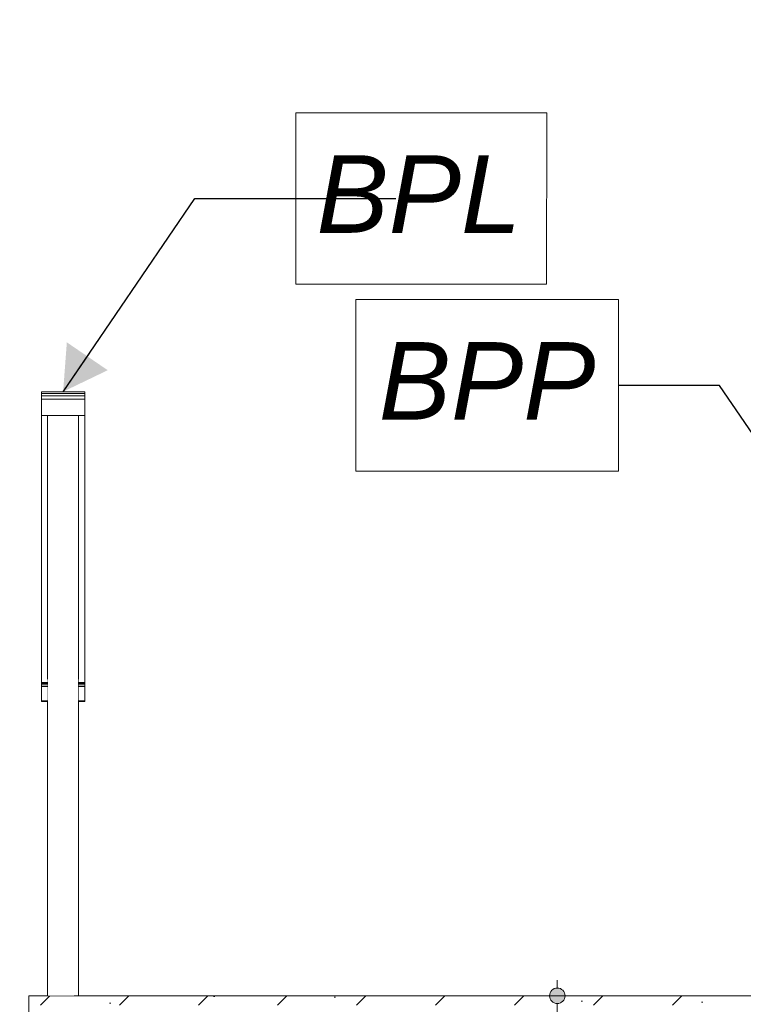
# Model space of a CAD drawing. Header units: millimetres. Extents: x 90539 to 127778, y -34922 to 14506.
# Tile 8 of 256: x 95793 to 96959, y -14 to 1574. Entities that reach past the tile are written whole.
import ezdxf

# ---------------------------------------------------------------- set-up
doc = ezdxf.new("R2010")
doc.units = ezdxf.units.MM
doc.header["$MEASUREMENT"] = 0
doc.linetypes.add('Przerywana', pattern=[240, 120, -120])
doc.linetypes.add('Wipeout_Contour', pattern=[1000, 0, -1000])
for name, color, linetype, lineweight, true_color in [('0_Nr_pióra__85', 7, 'Continuous', 13, 0x80c2ff), ('Nowe_A-Konstrukcja Opis_Nr_pióra__78', 7, 'Continuous', 13, 0x00bb5e), ('Nowe_A-Wymiary-Zewnętrzne_Nr_pióra__45', 7, 'Continuous', 15, 0x40a5ff), ('Nowe_A-Wymiary-Zewnętrzne_Nr_pióra__85', 7, 'Continuous', 13, 0x80c2ff)]:
    doc.layers.add(name, color=color, linetype=linetype, lineweight=lineweight, true_color=true_color)
for name, color, linetype in [('Nowe_A-Balustrady', 7, 'Continuous'), ('Nowe_A-Strop-Wejście', 7, 'Continuous'), ('Nowe_A-Wymiary-Zewnętrzne', 7, 'Continuous')]:
    doc.layers.add(name, color=color, linetype=linetype)
for name, color, linetype, lineweight in [('Nowe_A-Balustrady_Nr_pióra__11', 7, 'Continuous', 13), ('Nowe_A-Strop-Wejście_Nr_pióra__49', 7, 'Continuous', 15), ('Nowe_A-Strop-Wejście_Nr_pióra__9', 7, 'Continuous', 13), ('Nowe_A-Wymiary-Zewnętrzne_Nr_pióra__46', 5, 'Continuous', 15)]:
    doc.layers.add(name, color=color, linetype=linetype, lineweight=lineweight)
doc.styles.add('STYL_AUTOMATYCZNY_2', font='arial.ttf')
doc.styles.add('STYL_AUTOMATYCZNY_3', font='arial.ttf')
doc.dimstyles.new('STYL_AUTOMATYCZNY__1', dxfattribs={"dimtxt": 125, "dimasz": 47.5, "dimexe": 0.18, "dimexo": 20, "dimgap": 0, "dimtad": 1, "dimdec": 1, "dimlfac": 0.1, "dimzin": 0, "dimdsep": 46, "dimtxsty": 'STYL_AUTOMATYCZNY_2', "dimblk": 'ARROWHEAD_11', "dimblk1": 'ARROWHEAD_11', "dimblk2": 'ARROWHEAD_11', "dimcen": 0.09, "dimclrd": 256, "dimclre": 256, "dimclrt": 5, "dimadec": 1, "dimazin": 0, "dimtfac": 1, "dimtdec": 4, "dimtmove": 0, "dimatfit": 3, "dimfxl": 0, "dimtolj": 1, "dimtzin": 0, "dimarcsym": 0})
doc.dimstyles.new('STYL_AUTOMATYCZNY__3', dxfattribs={"dimtxt": 0.18, "dimasz": 76, "dimexe": 0.18, "dimexo": 0.0625, "dimgap": 0, "dimtad": 0, "dimtih": 1, "dimtoh": 1, "dimdec": 4, "dimzin": 0, "dimdsep": 46, "dimcen": 0.09, "dimadec": 0, "dimazin": 0, "dimtfac": 1, "dimtdec": 4, "dimtmove": 0, "dimatfit": 3, "dimldrblk": 'ARROWHEAD_16', "dimfxl": 0, "dimtolj": 1, "dimtzin": 0, "dimarcsym": 0})

# ---------------------------------------------------------------- blocks, each defined once
blk = doc.blocks.new('ElemPrzekroju_99')
at = {"layer": 'Nowe_A-Strop-Wejście', "linetype": 'Continuous', "lineweight": 0, "true_color": 0x000000}
h = blk.add_hatch(dxfattribs=at)
h.set_pattern_fill('Kamień_łamany', color=18, style=0, pattern_type=2)
h.set_pattern_definition([(45, (0, 0), (-63.63961, 63.63961), []), (90, (-63.64, 63.64), (-81, 0), [0, -54, 0, -81]), (155, (0, 127.28), (34.23208, 73.41093), [0, -39.6, 0, -68.4])])
h.paths.add_polyline_path([(98917.6, 0), (95807.6, 0), (95807.6, -15), (98917.6, -15)])
at = {"layer": 'Nowe_A-Strop-Wejście_Nr_pióra__49', "color": 7, "linetype": 'Continuous', "lineweight": 15, "flags": 128}
blk.add_lwpolyline([(95807.6, 0), (95807.6, -15), (95807.6, -20), (95807.6, -160)], dxfattribs=at)
at = {"layer": 'Nowe_A-Strop-Wejście_Nr_pióra__9', "color": 7, "linetype": 'Continuous', "lineweight": 13}
blk.add_line((98917.6, 0), (95807.6, 0), dxfattribs=at)
blk = doc.blocks.new('ElemPrzekroju_101')
at = {"color": 254, "linetype": 'Wipeout_Contour', "lineweight": 0, "ltscale": 383470.181914}
blk.add_wipeout([(95897.6, 974), (95827.6, 974), (95827.6, 973.5), (95897.6, 973.5)], dxfattribs=at).dxf.layer = 'Nowe_A-Balustrady'
at = {"color": 254, "linetype": 'Wipeout_Contour', "lineweight": 0, "ltscale": 383470.123867}
blk.add_wipeout([(95897.6, 973.5), (95827.6, 973.5), (95827.6, 971.1), (95897.6, 971.1)], dxfattribs=at).dxf.layer = 'Nowe_A-Balustrady'
at = {"color": 254, "linetype": 'Wipeout_Contour', "lineweight": 0, "ltscale": 383469.993824}
blk.add_wipeout([(95897.6, 971.1), (95827.6, 971.1), (95827.6, 967.1), (95897.6, 967.1)], dxfattribs=at).dxf.layer = 'Nowe_A-Balustrady'
at = {"color": 254, "linetype": 'Wipeout_Contour', "lineweight": 0, "ltscale": 383469.805129}
blk.add_wipeout([(95897.6, 967.1), (95827.6, 967.1), (95827.6, 961.8), (95897.6, 961.8)], dxfattribs=at).dxf.layer = 'Nowe_A-Balustrady'
at = {"layer": 'Nowe_A-Balustrady_Nr_pióra__11', "color": 7, "linetype": 'Continuous', "lineweight": 13}
for p, q in [((95897.6, 974), (95827.6, 974)), ((95827.6, 974), (95827.6, 973.5)), ((95897.6, 973.5), (95827.6, 973.5)), ((95827.6, 973.5), (95827.6, 971.1)), ((95897.6, 971.1), (95827.6, 971.1)), ((95897.6, 974), (95897.6, 973.5)), ((95897.6, 973.5), (95897.6, 971.1))]:
    blk.add_line(p, q, dxfattribs=at)
at = {"color": 254, "linetype": 'Wipeout_Contour', "lineweight": 0, "ltscale": 383469.576937}
blk.add_wipeout([(95897.6, 961.8), (95827.6, 961.8), (95827.6, 955.7), (95897.6, 955.7)], dxfattribs=at).dxf.layer = 'Nowe_A-Balustrady'
at = {"layer": 'Nowe_A-Balustrady_Nr_pióra__11', "color": 7, "linetype": 'Continuous', "lineweight": 13}
for p, q in [((95827.6, 971.1), (95827.6, 967.1)), ((95897.6, 971.1), (95897.6, 967.1)), ((95897.6, 967.1), (95827.6, 967.1))]:
    blk.add_line(p, q, dxfattribs=at)
at = {"color": 254, "linetype": 'Wipeout_Contour', "lineweight": 0, "ltscale": 383469.062317}
blk.add_wipeout([(95897.6, 955.7), (95827.6, 955.7), (95827.6, 935.8), (95897.6, 935.8)], dxfattribs=at).dxf.layer = 'Nowe_A-Balustrady'
at = {"layer": 'Nowe_A-Balustrady_Nr_pióra__11', "color": 7, "linetype": 'Continuous', "lineweight": 13}
for p, q in [((95827.6, 967.1), (95827.6, 961.8)), ((95897.6, 961.8), (95827.6, 961.8)), ((95827.6, 961.8), (95827.6, 955.7)), ((95897.6, 967.1), (95897.6, 961.8)), ((95897.6, 961.8), (95897.6, 955.7))]:
    blk.add_line(p, q, dxfattribs=at)
at = {"color": 254, "linetype": 'Wipeout_Contour', "lineweight": 0, "ltscale": 383468.653412}
blk.add_wipeout([(95827.6, 935.8), (95827.6, 935), (95897.6, 935), (95897.6, 935.8)], dxfattribs=at).dxf.layer = 'Nowe_A-Balustrady'
at = {"layer": 'Nowe_A-Balustrady_Nr_pióra__11', "color": 7, "linetype": 'Continuous', "lineweight": 13}
for p, q in [((95827.6, 955.7), (95827.6, 935.8)), ((95897.6, 955.7), (95897.6, 935.8)), ((95827.6, 935.8), (95827.6, 935)), ((95897.6, 935.8), (95827.6, 935.8)), ((95827.6, 935), (95897.6, 935)), ((95897.6, 935), (95897.6, 935.8))]:
    blk.add_line(p, q, dxfattribs=at)
blk = doc.blocks.new('ElemPrzekroju_102')
at = {"color": 254, "linetype": 'Wipeout_Contour', "lineweight": 0, "ltscale": 383342.236315}
blk.add_wipeout([(95827.6, 935), (95827.6, 510), (95837.6, 510), (95837.6, 935)], dxfattribs=at).dxf.layer = 'Nowe_A-Balustrady'
at = {"color": 254, "linetype": 'Wipeout_Contour', "lineweight": 0, "ltscale": 383582.228967}
blk.add_wipeout([(95887.6, 935), (95887.6, 510), (95897.6, 510), (95897.6, 935)], dxfattribs=at).dxf.layer = 'Nowe_A-Balustrady'
at = {"layer": 'Nowe_A-Balustrady_Nr_pióra__11', "color": 7, "linetype": 'Continuous', "lineweight": 13}
for p, q in [((95827.6, 935), (95827.6, 510)), ((95897.6, 935), (95897.6, 510))]:
    blk.add_line(p, q, dxfattribs=at)
blk = doc.blocks.new('ElemPrzekroju_104')
at = {"color": 254, "linetype": 'Wipeout_Contour', "lineweight": 0, "ltscale": 383459.519038}
blk.add_wipeout([(95837.6, 0), (95887.6, 0), (95887.6, 935), (95837.6, 935)], dxfattribs=at).dxf.layer = 'Nowe_A-Balustrady'
at = {"layer": 'Nowe_A-Balustrady_Nr_pióra__11', "color": 7, "linetype": 'Continuous', "lineweight": 13}
for p, q in [((95837.6, 0), (95837.6, 935)), ((95887.6, 0), (95887.6, 935))]:
    blk.add_line(p, q, dxfattribs=at)
blk = doc.blocks.new('ElemPrzekroju_544')
at = {"color": 254, "linetype": 'Wipeout_Contour', "lineweight": 0, "ltscale": 383335.787534}
blk.add_wipeout([(95827.6, 510), (95827.6, 506.1), (95837.6, 506.1), (95837.6, 510)], dxfattribs=at).dxf.layer = 'Nowe_A-Balustrady'
at = {"color": 254, "linetype": 'Wipeout_Contour', "lineweight": 0, "ltscale": 383575.784231}
blk.add_wipeout([(95887.6, 510), (95887.6, 506.1), (95897.6, 506.1), (95897.6, 510)], dxfattribs=at).dxf.layer = 'Nowe_A-Balustrady'
at = {"color": 254, "linetype": 'Wipeout_Contour', "lineweight": 0, "ltscale": 383335.736346}
blk.add_wipeout([(95827.6, 506.1), (95827.6, 505.2), (95837.6, 505.2), (95837.6, 506.1)], dxfattribs=at).dxf.layer = 'Nowe_A-Balustrady'
at = {"color": 254, "linetype": 'Wipeout_Contour', "lineweight": 0, "ltscale": 383575.733075}
blk.add_wipeout([(95887.6, 506.1), (95887.6, 505.2), (95897.6, 505.2), (95897.6, 506.1)], dxfattribs=at).dxf.layer = 'Nowe_A-Balustrady'
at = {"color": 254, "linetype": 'Wipeout_Contour', "lineweight": 0, "ltscale": 383335.70985}
blk.add_wipeout([(95827.6, 505.2), (95827.6, 503.6), (95837.6, 503.6), (95837.6, 505.2)], dxfattribs=at).dxf.layer = 'Nowe_A-Balustrady'
at = {"color": 254, "linetype": 'Wipeout_Contour', "lineweight": 0, "ltscale": 383575.706595}
blk.add_wipeout([(95887.6, 505.2), (95887.6, 503.6), (95897.6, 503.6), (95897.6, 505.2)], dxfattribs=at).dxf.layer = 'Nowe_A-Balustrady'
at = {"color": 254, "linetype": 'Wipeout_Contour', "lineweight": 0, "ltscale": 383335.668428}
blk.add_wipeout([(95827.6, 503.6), (95827.6, 501.3), (95837.6, 501.3), (95837.6, 503.6)], dxfattribs=at).dxf.layer = 'Nowe_A-Balustrady'
at = {"color": 254, "linetype": 'Wipeout_Contour', "lineweight": 0, "ltscale": 383575.665199}
blk.add_wipeout([(95887.6, 503.6), (95887.6, 501.3), (95897.6, 501.3), (95897.6, 503.6)], dxfattribs=at).dxf.layer = 'Nowe_A-Balustrady'
at = {"color": 254, "linetype": 'Wipeout_Contour', "lineweight": 0, "ltscale": 383335.614326}
blk.add_wipeout([(95827.6, 501.3), (95827.6, 498.4), (95837.6, 498.4), (95837.6, 501.3)], dxfattribs=at).dxf.layer = 'Nowe_A-Balustrady'
at = {"color": 254, "linetype": 'Wipeout_Contour', "lineweight": 0, "ltscale": 383575.611131}
blk.add_wipeout([(95887.6, 501.3), (95887.6, 498.4), (95897.6, 498.4), (95897.6, 501.3)], dxfattribs=at).dxf.layer = 'Nowe_A-Balustrady'
at = {"color": 254, "linetype": 'Wipeout_Contour', "lineweight": 0, "ltscale": 383335.544782}
blk.add_wipeout([(95827.6, 498.4), (95827.6, 494.6), (95837.6, 494.6), (95837.6, 498.4)], dxfattribs=at).dxf.layer = 'Nowe_A-Balustrady'
at = {"color": 254, "linetype": 'Wipeout_Contour', "lineweight": 0, "ltscale": 383575.54163}
blk.add_wipeout([(95887.6, 498.4), (95887.6, 494.6), (95897.6, 494.6), (95897.6, 498.4)], dxfattribs=at).dxf.layer = 'Nowe_A-Balustrady'
at = {"layer": 'Nowe_A-Balustrady_Nr_pióra__11', "color": 7, "linetype": 'Continuous', "lineweight": 13}
for p, q in [((95827.6, 510), (95827.6, 506.1)), ((95897.6, 510), (95897.6, 506.1)), ((95827.6, 506.1), (95827.6, 505.2)), ((95837.6, 505.2), (95827.6, 505.2)), ((95827.6, 505.2), (95827.6, 503.6)), ((95837.6, 503.6), (95827.6, 503.6)), ((95897.6, 505.2), (95887.6, 505.2)), ((95897.6, 503.6), (95887.6, 503.6)), ((95897.6, 506.1), (95897.6, 505.2)), ((95897.6, 505.2), (95897.6, 503.6))]:
    blk.add_line(p, q, dxfattribs=at)
at = {"color": 254, "linetype": 'Wipeout_Contour', "lineweight": 0, "ltscale": 383335.310994}
blk.add_wipeout([(95827.6, 494.6), (95827.6, 475.4), (95837.6, 475.4), (95837.6, 494.6)], dxfattribs=at).dxf.layer = 'Nowe_A-Balustrady'
at = {"color": 254, "linetype": 'Wipeout_Contour', "lineweight": 0, "ltscale": 383575.307988}
blk.add_wipeout([(95887.6, 494.6), (95887.6, 475.4), (95897.6, 475.4), (95897.6, 494.6)], dxfattribs=at).dxf.layer = 'Nowe_A-Balustrady'
at = {"layer": 'Nowe_A-Balustrady_Nr_pióra__11', "color": 7, "linetype": 'Continuous', "lineweight": 13}
for p, q in [((95827.6, 503.6), (95827.6, 501.3)), ((95837.6, 501.3), (95827.6, 501.3)), ((95827.6, 501.3), (95827.6, 498.4)), ((95837.6, 498.4), (95827.6, 498.4)), ((95827.6, 498.4), (95827.6, 494.6)), ((95897.6, 501.3), (95887.6, 501.3)), ((95897.6, 498.4), (95887.6, 498.4)), ((95897.6, 503.6), (95897.6, 501.3)), ((95897.6, 501.3), (95897.6, 498.4)), ((95897.6, 498.4), (95897.6, 494.6))]:
    blk.add_line(p, q, dxfattribs=at)
at = {"color": 254, "linetype": 'Wipeout_Contour', "lineweight": 0, "ltscale": 383335.109246}
blk.add_wipeout([(95827.6, 474.6), (95837.6, 474.6), (95837.6, 475.4), (95827.6, 475.4)], dxfattribs=at).dxf.layer = 'Nowe_A-Balustrady'
at = {"color": 254, "linetype": 'Wipeout_Contour', "lineweight": 0, "ltscale": 383575.106367}
blk.add_wipeout([(95887.6, 474.6), (95897.6, 474.6), (95897.6, 475.4), (95887.6, 475.4)], dxfattribs=at).dxf.layer = 'Nowe_A-Balustrady'
at = {"layer": 'Nowe_A-Balustrady_Nr_pióra__11', "color": 7, "linetype": 'Continuous', "lineweight": 13}
for p, q in [((95827.6, 494.6), (95827.6, 475.4)), ((95897.6, 494.6), (95897.6, 475.4)), ((95837.6, 475.4), (95827.6, 475.4)), ((95827.6, 475.4), (95827.6, 474.6)), ((95827.6, 474.6), (95837.6, 474.6)), ((95897.6, 475.4), (95887.6, 475.4)), ((95887.6, 474.6), (95897.6, 474.6)), ((95897.6, 474.6), (95897.6, 475.4))]:
    blk.add_line(p, q, dxfattribs=at)
blk = doc.blocks.new('*D668')
at = {"layer": 'Nowe_A-Wymiary-Zewnętrzne_Nr_pióra__45', "linetype": 'Continuous', "lineweight": 15, "true_color": 0x40a5ff}
for points in [[(94951.4, 12845), (94952.3, 12840.2), (94955, 12836.2), (94959.1, 12833.5), (94963.9, 12832.5), (94968.6, 12833.5), (94972.7, 12836.2), (94975.4, 12840.2), (94976.4, 12845), (94975.4, 12849.8), (94972.7, 12853.8), (94968.6, 12856.5), (94963.9, 12857.5), (94959.1, 12856.5), (94955, 12853.8), (94952.3, 12849.8)], [(94951.4, -450), (94952.3, -454.8), (94955, -458.8), (94959.1, -461.5), (94963.9, -462.5), (94968.6, -461.5), (94972.7, -458.8), (94975.4, -454.8), (94976.4, -450), (94975.4, -445.2), (94972.7, -441.2), (94968.6, -438.5), (94963.9, -437.5), (94959.1, -438.5), (94955, -441.2), (94952.3, -445.2)]]:
    blk.add_hatch(color=161, dxfattribs=at).paths.add_polyline_path(points)
at = {"layer": 'Nowe_A-Wymiary-Zewnętrzne_Nr_pióra__45', "color": 161, "linetype": 'Continuous', "lineweight": 15, "true_color": 0x40a5ff}
for centre in [(94963.9, 12845), (94963.9, -450)]:
    blk.add_circle(centre, 12.5, dxfattribs=at)
at = {"layer": 'Nowe_A-Wymiary-Zewnętrzne_Nr_pióra__85', "color": 151, "linetype": 'Continuous', "lineweight": 13, "true_color": 0x80c2ff}
for p, q in [((94963.9, 12857.5), (94963.9, 12870)), ((94951.4, 12845), (94917, 12845)), ((95010.7, 12845), (94976.4, 12845)), ((94963.9, -437.5), (94963.9, 12832.5)), ((94951.4, -450), (94917, -450)), ((95010.7, -450), (94976.4, -450)), ((94963.9, -475), (94963.9, -462.5))]:
    blk.add_line(p, q, dxfattribs=at)
at = {"layer": 'Nowe_A-Wymiary-Zewnętrzne_Nr_pióra__46', "color": 5, "lineweight": 15, "insert": (94938.9, 5911.5), "char_height": 125, "attachment_point": 7, "rotation": 90, "style": 'STYL_AUTOMATYCZNY_2'}
blk.add_mtext('\\A1;{\\pql;\\fArial|b0|i0|c238|p0;\\W1.000000;1\xa0329,5}', dxfattribs=at)
blk = doc.blocks.new('ARROWHEAD_11')
at = {"color": 0, "linetype": 'Continuous', "lineweight": 0}
blk.add_line((0, 0), (-1, 0), dxfattribs=at)
at = {"color": 0, "linetype": 'Continuous', "lineweight": 0, "const_width": 0.25, "flags": 128}
blk.add_lwpolyline([(-0.125, 0, 1), (0.125, 0, 1)], format="xyb", close=True, dxfattribs=at)
blk = doc.blocks.new('*D669')
at = {"layer": 'Nowe_A-Wymiary-Zewnętrzne_Nr_pióra__45', "linetype": 'Continuous', "lineweight": 15, "true_color": 0x40a5ff}
for points in [[(96646.5, 0), (96647.4, -4.8), (96650.1, -8.8), (96654.2, -11.5), (96659, -12.5), (96663.8, -11.5), (96667.8, -8.8), (96670.5, -4.8), (96671.5, 0), (96670.5, 4.8), (96667.8, 8.8), (96663.8, 11.5), (96659, 12.5), (96654.2, 11.5), (96650.1, 8.8), (96647.4, 4.8)], [(96646.5, -450), (96647.4, -454.8), (96650.1, -458.8), (96654.2, -461.5), (96659, -462.5), (96663.8, -461.5), (96667.8, -458.8), (96670.5, -454.8), (96671.5, -450), (96670.5, -445.2), (96667.8, -441.2), (96663.8, -438.5), (96659, -437.5), (96654.2, -438.5), (96650.1, -441.2), (96647.4, -445.2)]]:
    blk.add_hatch(color=161, dxfattribs=at).paths.add_polyline_path(points)
at = {"layer": 'Nowe_A-Wymiary-Zewnętrzne_Nr_pióra__45', "color": 161, "linetype": 'Continuous', "lineweight": 15, "true_color": 0x40a5ff}
for centre in [(96659, 0), (96659, -450)]:
    blk.add_circle(centre, 12.5, dxfattribs=at)
at = {"layer": 'Nowe_A-Wymiary-Zewnętrzne_Nr_pióra__85', "color": 151, "linetype": 'Continuous', "lineweight": 13, "true_color": 0x80c2ff}
for p, q in [((96646.5, 0), (96612.1, 0)), ((96705.8, 0), (96671.5, 0)), ((96659, -437.5), (96659, -12.5)), ((96646.5, -450), (96612.1, -450)), ((96705.8, -450), (96671.5, -450)), ((96659, -475), (96659, -462.5))]:
    blk.add_line(p, q, dxfattribs=at)
at = {"layer": 'Nowe_A-Wymiary-Zewnętrzne_Nr_pióra__46', "color": 5, "lineweight": 15, "insert": (96634, -391.8), "char_height": 125, "attachment_point": 7, "rotation": 90, "style": 'STYL_AUTOMATYCZNY_2'}
blk.add_mtext('\\A1;{\\pql;\\fArial|b0|i0|c238|p0;\\W1.000000;45,0}', dxfattribs=at)
blk = doc.blocks.new('*D670')
at = {"layer": 'Nowe_A-Wymiary-Zewnętrzne_Nr_pióra__45', "linetype": 'Continuous', "lineweight": 15, "true_color": 0x40a5ff}
blk.add_hatch(color=161, dxfattribs=at).paths.add_polyline_path([(96646.5, 0), (96647.4, -4.8), (96650.1, -8.8), (96654.2, -11.5), (96659, -12.5), (96663.8, -11.5), (96667.8, -8.8), (96670.5, -4.8), (96671.5, 0), (96670.5, 4.8), (96667.8, 8.8), (96663.8, 11.5), (96659, 12.5), (96654.2, 11.5), (96650.1, 8.8), (96647.4, 4.8)])
at = {"layer": 'Nowe_A-Wymiary-Zewnętrzne_Nr_pióra__45', "color": 161, "linetype": 'Continuous', "lineweight": 15, "true_color": 0x40a5ff}
blk.add_circle((96659, 0), 12.5, dxfattribs=at)
at = {"layer": 'Nowe_A-Wymiary-Zewnętrzne_Nr_pióra__85', "color": 151, "linetype": 'Continuous', "lineweight": 13, "true_color": 0x80c2ff}
for p, q in [((96659, 12.5), (96659, 25)), ((96646.5, 0), (96612.1, 0)), ((96705.8, 0), (96671.5, 0))]:
    blk.add_line(p, q, dxfattribs=at)
blk = doc.blocks.new('*D732')
at = {"layer": 'Nowe_A-Wymiary-Zewnętrzne_Nr_pióra__45', "linetype": 'Continuous', "lineweight": 15, "true_color": 0x40a5ff}
for points in [[(95158.4, 0), (95159.3, -4.8), (95162, -8.8), (95166.1, -11.5), (95170.9, -12.5), (95175.6, -11.5), (95179.7, -8.8), (95182.4, -4.8), (95183.4, 0), (95182.4, 4.8), (95179.7, 8.8), (95175.6, 11.5), (95170.9, 12.5), (95166.1, 11.5), (95162, 8.8), (95159.3, 4.8)], [(95158.4, -160), (95159.3, -164.8), (95162, -168.8), (95166.1, -171.5), (95170.9, -172.5), (95175.6, -171.5), (95179.7, -168.8), (95182.4, -164.8), (95183.4, -160), (95182.4, -155.2), (95179.7, -151.2), (95175.6, -148.5), (95170.9, -147.5), (95166.1, -148.5), (95162, -151.2), (95159.3, -155.2)]]:
    blk.add_hatch(color=161, dxfattribs=at).paths.add_polyline_path(points)
at = {"layer": 'Nowe_A-Wymiary-Zewnętrzne_Nr_pióra__45', "color": 161, "linetype": 'Continuous', "lineweight": 15, "true_color": 0x40a5ff}
blk.add_circle((95170.9, 0), 12.5, dxfattribs=at)
at = {"layer": 'Nowe_A-Wymiary-Zewnętrzne_Nr_pióra__85', "color": 151, "linetype": 'Continuous', "lineweight": 13, "true_color": 0x80c2ff}
for p, q in [((95158.4, 0), (95124, 0)), ((95217.7, 0), (95183.4, 0)), ((95170.9, -147.5), (95170.9, -12.5))]:
    blk.add_line(p, q, dxfattribs=at)
blk = doc.blocks.new('*D733')
at = {"layer": 'Nowe_A-Wymiary-Zewnętrzne_Nr_pióra__45', "linetype": 'Continuous', "lineweight": 15, "true_color": 0x40a5ff}
for points in [[(95158.4, 2070), (95159.3, 2065.2), (95162, 2061.2), (95166.1, 2058.5), (95170.9, 2057.5), (95175.6, 2058.5), (95179.7, 2061.2), (95182.4, 2065.2), (95183.4, 2070), (95182.4, 2074.8), (95179.7, 2078.8), (95175.6, 2081.5), (95170.9, 2082.5), (95166.1, 2081.5), (95162, 2078.8), (95159.3, 2074.8)], [(95158.4, 0), (95159.3, -4.8), (95162, -8.8), (95166.1, -11.5), (95170.9, -12.5), (95175.6, -11.5), (95179.7, -8.8), (95182.4, -4.8), (95183.4, 0), (95182.4, 4.8), (95179.7, 8.8), (95175.6, 11.5), (95170.9, 12.5), (95166.1, 11.5), (95162, 8.8), (95159.3, 4.8)]]:
    blk.add_hatch(color=161, dxfattribs=at).paths.add_polyline_path(points)
at = {"layer": 'Nowe_A-Wymiary-Zewnętrzne_Nr_pióra__45', "color": 161, "linetype": 'Continuous', "lineweight": 15, "true_color": 0x40a5ff}
for centre in [(95170.9, 2070), (95170.9, 0)]:
    blk.add_circle(centre, 12.5, dxfattribs=at)
at = {"layer": 'Nowe_A-Wymiary-Zewnętrzne_Nr_pióra__85', "color": 151, "linetype": 'Continuous', "lineweight": 13, "true_color": 0x80c2ff}
for p, q in [((95158.4, 2070), (95124, 2070)), ((95217.7, 2070), (95183.4, 2070)), ((95170.9, 12.5), (95170.9, 2057.5)), ((95158.4, 0), (95124, 0)), ((95217.7, 0), (95183.4, 0))]:
    blk.add_line(p, q, dxfattribs=at)
at = {"layer": 'Nowe_A-Wymiary-Zewnętrzne_Nr_pióra__46', "color": 5, "lineweight": 15, "char_height": 125, "attachment_point": 7, "rotation": 90, "style": 'STYL_AUTOMATYCZNY_2'}
for s, insert in [('\\A1;{\\pql;\\fArial|b0|i0|c238|p0;\\W1.000000;35,0}', (95145.9, 1723.9)), ('\\A1;{\\pql;\\fArial|b0|i0|c238|p0;\\W1.000000;207,0}', (95145.9, 820.5)), ('\\A1;{\\pql;\\fArial|b0|i0|c238|p0;\\W1.000000;16,0}', (95145.9, 12.5))]:
    blk.add_mtext(s, dxfattribs=dict(at, insert=insert))
blk = doc.blocks.new('*D748')
at = {"layer": 'Nowe_A-Wymiary-Zewnętrzne_Nr_pióra__45', "linetype": 'Continuous', "lineweight": 15, "true_color": 0x40a5ff}
for points in [[(119375.1, 12845), (119376.1, 12840.2), (119378.8, 12836.2), (119382.8, 12833.5), (119387.6, 12832.5), (119392.4, 12833.5), (119396.5, 12836.2), (119399.2, 12840.2), (119400.1, 12845), (119399.2, 12849.8), (119396.5, 12853.8), (119392.4, 12856.5), (119387.6, 12857.5), (119382.8, 12856.5), (119378.8, 12853.8), (119376.1, 12849.8)], [(119375.1, -450), (119376.1, -454.8), (119378.8, -458.8), (119382.8, -461.5), (119387.6, -462.5), (119392.4, -461.5), (119396.5, -458.8), (119399.2, -454.8), (119400.1, -450), (119399.2, -445.2), (119396.5, -441.2), (119392.4, -438.5), (119387.6, -437.5), (119382.8, -438.5), (119378.8, -441.2), (119376.1, -445.2)]]:
    blk.add_hatch(color=161, dxfattribs=at).paths.add_polyline_path(points)
at = {"layer": 'Nowe_A-Wymiary-Zewnętrzne_Nr_pióra__45', "color": 161, "linetype": 'Continuous', "lineweight": 15, "true_color": 0x40a5ff}
for centre in [(119387.6, 12845), (119387.6, -450)]:
    blk.add_circle(centre, 12.5, dxfattribs=at)
at = {"layer": 'Nowe_A-Wymiary-Zewnętrzne_Nr_pióra__85', "color": 151, "linetype": 'Continuous', "lineweight": 13, "true_color": 0x80c2ff}
for p, q in [((119387.6, 12857.5), (119387.6, 12870)), ((119375.1, 12845), (119340.8, 12845)), ((119434.5, 12845), (119400.1, 12845)), ((119387.6, -437.5), (119387.6, 12832.5)), ((119375.1, -450), (119340.8, -450)), ((119434.5, -450), (119400.1, -450)), ((119387.6, -475), (119387.6, -462.5))]:
    blk.add_line(p, q, dxfattribs=at)
at = {"layer": 'Nowe_A-Wymiary-Zewnętrzne_Nr_pióra__46', "color": 5, "lineweight": 15, "insert": (119362.6, 5911.5), "char_height": 125, "attachment_point": 7, "rotation": 90, "style": 'STYL_AUTOMATYCZNY_2'}
blk.add_mtext('\\A1;{\\pql;\\fArial|b0|i0|c238|p0;\\W1.000000;1\xa0329,5}', dxfattribs=at)
blk = doc.blocks.new('ARROWHEAD_16')
at = {"linetype": 'Continuous', "lineweight": 0}
blk.add_hatch(color=0, dxfattribs=at).paths.add_polyline_path([(-0.9093, 0.525), (0, 0), (-0.9093, -0.525)])
at = {"color": 0, "linetype": 'Continuous', "lineweight": 0}
blk.add_line((0, 0), (-1, 0), dxfattribs=at)
blk = doc.blocks.new('A Przekrój_STORY_MARKER')
at = {"layer": '0_Nr_pióra__85', "color": 151, "linetype": 'Przerywana', "lineweight": 13, "true_color": 0x80c2ff}
blk.add_line((94200.6, 0), (119573.8, 0), dxfattribs=at)

msp = doc.modelspace()

# ---------------------------------------------------------------- linework, layer by layer
at = {"layer": 'Nowe_A-Konstrukcja Opis_Nr_pióra__78', "color": 112, "linetype": 'Continuous', "lineweight": 13, "true_color": 0x00bb5e, "flags": 128}
for points in [[(96237.81, 1423.65), (96641.84, 1423.64), (96641.83, 1147.21), (96237.81, 1147.22)], [(96334.36, 1122.42), (96757.39, 1122.42), (96757.39, 845.99), (96334.37, 845.99)]]:
    msp.add_lwpolyline(points, close=True, dxfattribs=at)

# ---------------------------------------------------------------- block references
at = {"layer": 'Nowe_A-Balustrady', "lineweight": 0}
msp.add_blockref('ElemPrzekroju_101', (0, 0), dxfattribs=at)
at = {"layer": 'Nowe_A-Strop-Wejście', "lineweight": 0}
msp.add_blockref('ElemPrzekroju_99', (0, 0), dxfattribs=at)

# ---------------------------------------------------------------- texts
at = {"layer": 'Nowe_A-Konstrukcja Opis_Nr_pióra__78', "color": 112, "linetype": 'Continuous', "lineweight": 13, "true_color": 0x00bb5e, "char_height": 125, "style": 'STYL_AUTOMATYCZNY_3'}
for s, insert, attachment_point, rotation in [('\\A1;{\\pqr;\\fArial|b0|i1|c238|p0;\\W1.000000;B\\fArial|b0|i1|c238|p0;\\W1.000000;P\\fArial|b0|i1|c238|p0;\\W1.000000;L}', (96600.88, 1292.57), 6, 359.99972), ('\\A1;{\\pqc;\\fArial|b0|i1|c238|p0;\\W1.000000;BP\\fArial|b0|i1|c238|p0;\\W1.000000;P}', (96545.88, 991.35), 5, 0.00028)]:
    msp.add_mtext(s, dxfattribs=dict(at, insert=insert, attachment_point=attachment_point, rotation=rotation))

# ---------------------------------------------------------------- leaders
at = {"layer": 'Nowe_A-Konstrukcja Opis_Nr_pióra__78', "color": 112, "linetype": 'Continuous', "lineweight": 13, "true_color": 0x00bb5e, "annotation_type": 0, "has_hookline": 1, "hookline_direction": 1, "text_width": 352.38, "horizontal_direction": (1, 5e-06, 0)}
msp.add_leader([(97132.6, 672.77), (96920.1, 984.21), (96757.39, 984.21)], dimstyle='STYL_AUTOMATYCZNY__3', dxfattribs=at)

# ---------------------------------------------------------------- next in the draw order: block references
at = {"layer": 'Nowe_A-Balustrady', "lineweight": 0}
msp.add_blockref('ElemPrzekroju_102', (0, 0), dxfattribs=at)

# ---------------------------------------------------------------- next in the draw order: leaders
at = {"layer": 'Nowe_A-Konstrukcja Opis_Nr_pióra__78', "color": 112, "linetype": 'Continuous', "lineweight": 13, "true_color": 0x00bb5e, "annotation_type": 0, "has_hookline": 1, "hookline_direction": 0, "text_width": 322.12, "horizontal_direction": (1, -5e-06, 0)}
msp.add_leader([(95862.6, 973.99), (96075.1, 1285.43), (96398.87, 1285.43)], dimstyle='STYL_AUTOMATYCZNY__3', dxfattribs=at)

# ---------------------------------------------------------------- next in the draw order: block references
at = {"layer": 'Nowe_A-Balustrady', "lineweight": 0}
msp.add_blockref('ElemPrzekroju_104', (0, 0), dxfattribs=at)

# ---------------------------------------------------------------- next in the draw order: block references
msp.add_blockref('ElemPrzekroju_544', (0, 0), dxfattribs=at)

# ---------------------------------------------------------------- next in the draw order: dimensions: what is measured, and where the dimension line sits
at = {"layer": 'Nowe_A-Wymiary-Zewnętrzne', "color": 151, "linetype": 'Continuous', "lineweight": 13, "true_color": 0x80c2ff}
for base, p1, p2, picture, middle in [((95170.85, 0), (97362.6, -160), (98917.6, 0), '*D732', (95083.35, 174.32)), ((96658.97334, -0.00001), (95807.60007, 0), (97362.59896, -0.00001), '*D670', (96571.47334, -4.89688)), ((96658.97, 0), (96936.42, -450), (95807.6, 0), '*D669', (96571.47, -230))]:
    dim = msp.add_linear_dim(base=base, p1=p1, p2=p2, angle=90, dimstyle='STYL_AUTOMATYCZNY__1', dxfattribs=at)
    dim.commit()
    dim.dimension.update_dxf_attribs({"geometry": picture, "text_midpoint": middle, "dimtype": 160, "text_rotation": 90})

# ---------------------------------------------------------------- next in the draw order: block references
at = {"linetype": 'Continuous', "lineweight": 0}
msp.add_blockref('A Przekrój_STORY_MARKER', (0, 0), dxfattribs=at)

# ---------------------------------------------------------------- next in the draw order: dimensions: what is measured, and where the dimension line sits
at = {"layer": 'Nowe_A-Wymiary-Zewnętrzne', "color": 151, "linetype": 'Continuous', "lineweight": 13, "true_color": 0x80c2ff}
for base, p1, p2, picture, middle in [((94963.87, 12845), (95120.09, -450), (98654.74, 12845), '*D668', (94876.37, 6192.64)), ((119387.63, 12845), (95120.09, -450), (98654.74, 12845), '*D748', (119300.13, 6192.64)), ((95170.85, 2070), (98917.6, 0), (98707.6, 2070), '*D733', (95083.35, 1029.89))]:
    dim = msp.add_linear_dim(base=base, p1=p1, p2=p2, angle=90, dimstyle='STYL_AUTOMATYCZNY__1', dxfattribs=at)
    dim.commit()
    dim.dimension.update_dxf_attribs({"geometry": picture, "text_midpoint": middle, "dimtype": 160, "text_rotation": 90})

doc.saveas('drawing.dxf')
